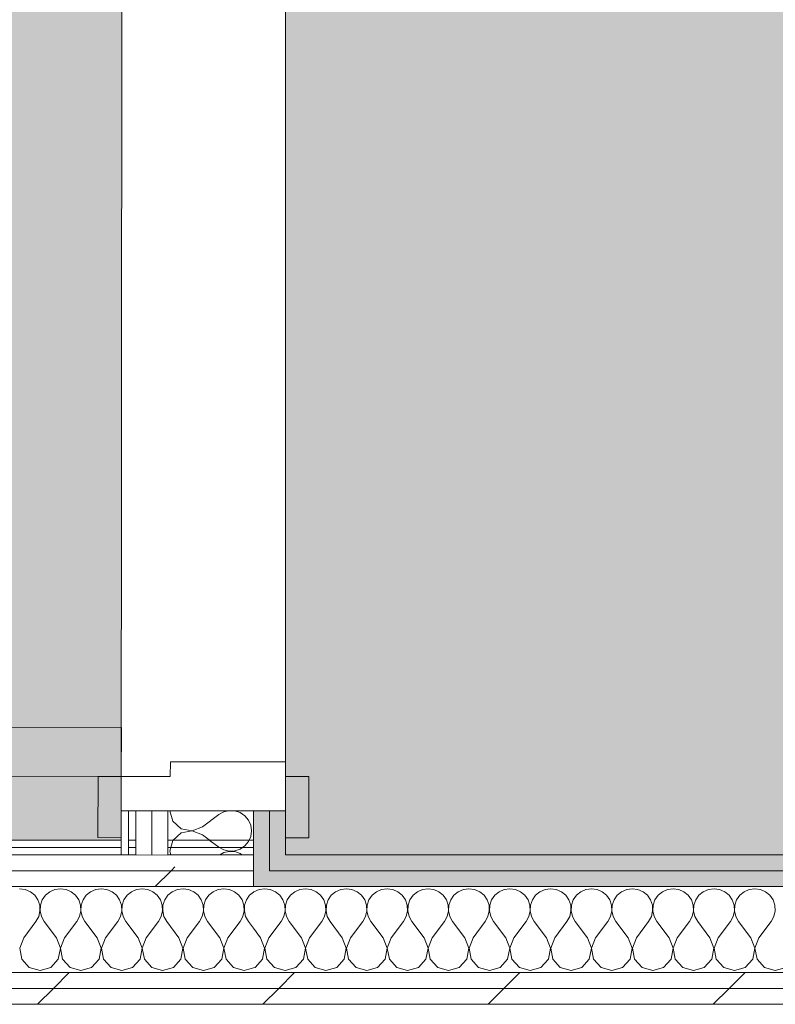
# Model space of a CAD drawing. Header units: millimetres. Extents: x -30280 to 19093, y -19284 to 4746.
# Tile 173 of 256: x -4033 to -3417, y -17072 to -16269. Entities that reach past the tile are written whole.
import ezdxf

# ---------------------------------------------------------------- set-up
doc = ezdxf.new("R2010")
doc.units = ezdxf.units.MM
doc.header["$MEASUREMENT"] = 0
doc.linetypes.add('Wipeout_Contour', pattern=[1000, 0, -1000])
for name, color, linetype in [('Nuevo_07_CR_Cel Ras pladur', 7, 'Continuous'), ('Nuevo_07_CR_Cel Ras vinilic', 7, 'Continuous'), ('Nuevo_08_E_Envans secs', 7, 'Continuous'), ('Nuevo_Puertas Archicad', 7, 'Continuous')]:
    doc.layers.add(name, color=color, linetype=linetype)
for name, color, linetype, lineweight, true_color in [('Nuevo_07_CR_Cel Ras pladur_Pluma_Nº__102', 7, 'Continuous', 5, 0xcccccc), ('Nuevo_07_CR_Cel Ras vinilic_Pluma_Nº__102', 7, 'Continuous', 5, 0xcccccc), ('Nuevo_07_CR_Cel Ras vinilic_Pluma_Nº__79', 7, 'Continuous', 5, 0xaaffd5), ('Nuevo_08_E_Envans secs_Pluma_Nº__102', 7, 'Continuous', 5, 0xcccccc), ('Nuevo_08_E_Envans secs_Pluma_Nº__171', 171, 'Continuous', 13, 0xaaaaff), ('Nuevo_08_E_Envans secs_Pluma_Nº__177', 7, 'Continuous', 15, 0xf7e046), ('Nuevo_08_E_Envans secs_Pluma_Nº__79', 7, 'Continuous', 5, 0xaaffd5), ('Nuevo_Puertas Archicad_Pluma_Nº__3', 7, 'Continuous', 5, 0xa4a4a4)]:
    doc.layers.add(name, color=color, linetype=linetype, lineweight=lineweight, true_color=true_color)
doc.layers.add('Nuevo_08_E_Envans secs_Pluma_Nº__1', color=7, linetype='Continuous', lineweight=5)
doc.layers.add('Nuevo_Puertas Archicad_Pluma_Nº__1', color=7, linetype='Continuous', lineweight=5)
pattern_1 = [(45, (0, 0), (-183.8478, 183.8478), [195, -65]), (45, (7e-14, 183.85), (-183.8478, 183.8478), [195, -65])]

# ---------------------------------------------------------------- blocks, each defined once
blk = doc.blocks.new('Forjado_6_1', base_point=(-13089.3, -16963.7))
at = {"layer": 'Nuevo_07_CR_Cel Ras pladur_Pluma_Nº__102', "linetype": 'Continuous', "lineweight": 0, "true_color": 0x333333}
h = blk.add_hatch(color=250, dxfattribs=at)
h.paths.add_polyline_path([(-13089.3, -16963.7), (-12936.6, -16963.7), (-12936.6, -16660.98), (-12309.19, -16660.98), (-12309.19, -16937.98), (-7420.89, -16937.98), (-7420.89, -16580.98), (-6964.89, -16580.98), (-6964.89, -16937.98), (-3950.4, -16937.98), (-3949.3, -15453.52), (-13089.3, -15430.87)])
h.paths.add_polyline_path([(-12719.58, -15874.06), (-4319.58, -15874.06), (-4319.58, -16474.06), (-12719.58, -16474.06)], flags=0)
at = {"layer": 'Nuevo_07_CR_Cel Ras pladur_Pluma_Nº__102', "color": 254, "linetype": 'Continuous', "lineweight": 5, "true_color": 0xcccccc, "flags": 128}
blk.add_lwpolyline([(-13089.3, -16963.7), (-12936.6, -16963.7), (-12936.6, -16660.98), (-12309.19, -16660.98), (-12309.19, -16937.98), (-7420.89, -16937.98), (-7420.89, -16580.98), (-6964.89, -16580.98), (-6964.89, -16937.98), (-3950.4, -16937.98), (-3949.3, -15453.52), (-13089.3, -15430.87)], close=True, dxfattribs=at)
blk = doc.blocks.new('*X443')
at = {"layer": 'Nuevo_08_E_Envans secs_Pluma_Nº__102', "color": 254, "linetype": 'Continuous', "lineweight": 5, "true_color": 0xcccccc}
for p, q in [((-4028.78, -16978.28), (-4033.33, -16977.64)), ((-4024.57, -16980.13), (-4028.78, -16978.28)), ((-4021.03, -16983.07), (-4024.57, -16980.13)), ((-4008.76, -16980.13), (-4012.3, -16983.07)), ((-4004.55, -16978.28), (-4008.76, -16980.13)), ((-4000, -16977.64), (-4004.55, -16978.28)), ((-3995.45, -16978.28), (-4000, -16977.64)), ((-3991.24, -16980.13), (-3995.45, -16978.28)), ((-3987.7, -16983.07), (-3991.24, -16980.13)), ((-3975.43, -16980.13), (-3978.97, -16983.07)), ((-3971.22, -16978.28), (-3975.43, -16980.13)), ((-3966.67, -16977.64), (-3971.22, -16978.28)), ((-3962.11, -16978.28), (-3966.67, -16977.64)), ((-3957.9, -16980.13), (-3962.11, -16978.28)), ((-3954.36, -16983.07), (-3957.9, -16980.13)), ((-3942.1, -16980.13), (-3945.64, -16983.07)), ((-3937.89, -16978.28), (-3942.1, -16980.13)), ((-3933.33, -16977.64), (-3937.89, -16978.28)), ((-3928.78, -16978.28), (-3933.33, -16977.64)), ((-3924.57, -16980.13), (-3928.78, -16978.28)), ((-3921.03, -16983.07), (-3924.57, -16980.13)), ((-3908.76, -16980.13), (-3912.3, -16983.07)), ((-3904.55, -16978.28), (-3908.76, -16980.13)), ((-3900, -16977.64), (-3904.55, -16978.28)), ((-3895.45, -16978.28), (-3900, -16977.64)), ((-3891.24, -16980.13), (-3895.45, -16978.28)), ((-3887.7, -16983.07), (-3891.24, -16980.13)), ((-3875.43, -16980.13), (-3878.97, -16983.07)), ((-3871.22, -16978.28), (-3875.43, -16980.13)), ((-3866.67, -16977.64), (-3871.22, -16978.28)), ((-3862.11, -16978.28), (-3866.67, -16977.64)), ((-3857.9, -16980.13), (-3862.11, -16978.28)), ((-3854.36, -16983.07), (-3857.9, -16980.13)), ((-3842.41, -16980.39), (-3845.64, -16983.07)), ((-4018.43, -16986.86), (-4021.03, -16983.07)), ((-4016.96, -16991.21), (-4018.43, -16986.86)), ((-4014.91, -16986.86), (-4016.38, -16991.21)), ((-4012.3, -16983.07), (-4014.91, -16986.86)), ((-3985.09, -16986.86), (-3987.7, -16983.07)), ((-3983.62, -16991.21), (-3985.09, -16986.86)), ((-3981.57, -16986.86), (-3983.04, -16991.21)), ((-3978.97, -16983.07), (-3981.57, -16986.86)), ((-3951.76, -16986.86), (-3954.36, -16983.07)), ((-3950.29, -16991.21), (-3951.76, -16986.86)), ((-3948.24, -16986.86), (-3949.71, -16991.21)), ((-3945.64, -16983.07), (-3948.24, -16986.86)), ((-3918.43, -16986.86), (-3921.03, -16983.07)), ((-3916.96, -16991.21), (-3918.43, -16986.86)), ((-3914.91, -16986.86), (-3916.38, -16991.21)), ((-3912.3, -16983.07), (-3914.91, -16986.86)), ((-3885.09, -16986.86), (-3887.7, -16983.07)), ((-3883.62, -16991.21), (-3885.09, -16986.86)), ((-3881.57, -16986.86), (-3883.04, -16991.21)), ((-3878.97, -16983.07), (-3881.57, -16986.86)), ((-3851.76, -16986.86), (-3854.36, -16983.07)), ((-3850.29, -16991.21), (-3851.76, -16986.86)), ((-3848.24, -16986.86), (-3849.71, -16991.21)), ((-3845.64, -16983.07), (-3848.24, -16986.86)), ((-4017.77, -17000.28), (-4016.73, -16995.81)), ((-4016.73, -16995.81), (-4016.96, -16991.21)), ((-4016.38, -16991.21), (-4016.6, -16995.81)), ((-4016.6, -16995.81), (-4015.56, -17000.28)), ((-3984.44, -17000.28), (-3983.4, -16995.81)), ((-3983.4, -16995.81), (-3983.62, -16991.21)), ((-3983.04, -16991.21), (-3983.27, -16995.81)), ((-3983.27, -16995.81), (-3982.23, -17000.28)), ((-3951.11, -17000.28), (-3950.07, -16995.81)), ((-3950.07, -16995.81), (-3950.29, -16991.21)), ((-3949.71, -16991.21), (-3949.93, -16995.81)), ((-3949.93, -16995.81), (-3948.89, -17000.28)), ((-3917.77, -17000.28), (-3916.73, -16995.81)), ((-3916.73, -16995.81), (-3916.96, -16991.21)), ((-3916.38, -16991.21), (-3916.6, -16995.81)), ((-3916.6, -16995.81), (-3915.56, -17000.28)), ((-3884.44, -17000.28), (-3883.4, -16995.81)), ((-3883.4, -16995.81), (-3883.62, -16991.21)), ((-3883.04, -16991.21), (-3883.27, -16995.81)), ((-3883.27, -16995.81), (-3882.23, -17000.28)), ((-3851.11, -17000.28), (-3850.07, -16995.81)), ((-3850.07, -16995.81), (-3850.29, -16991.21)), ((-3849.71, -16991.21), (-3849.93, -16995.81)), ((-3849.93, -16995.81), (-3848.89, -17000.28)), ((-4030, -17017.64), (-4020, -17004.31)), ((-4020, -17004.31), (-4017.77, -17000.28)), ((-4015.56, -17000.28), (-4013.33, -17004.31)), ((-4003.33, -17017.64), (-4013.33, -17004.31)), ((-3996.67, -17017.64), (-3986.67, -17004.31)), ((-3986.67, -17004.31), (-3984.44, -17000.28)), ((-3982.23, -17000.28), (-3980, -17004.31)), ((-3970, -17017.64), (-3980, -17004.31)), ((-3963.33, -17017.64), (-3953.33, -17004.31)), ((-3953.33, -17004.31), (-3951.11, -17000.28)), ((-3948.89, -17000.28), (-3946.67, -17004.31)), ((-3936.67, -17017.64), (-3946.67, -17004.31)), ((-3930, -17017.64), (-3920, -17004.31)), ((-3920, -17004.31), (-3917.77, -17000.28)), ((-3915.56, -17000.28), (-3913.33, -17004.31)), ((-3903.33, -17017.64), (-3913.33, -17004.31)), ((-3896.67, -17017.64), (-3886.67, -17004.31)), ((-3886.67, -17004.31), (-3884.44, -17000.28)), ((-3882.23, -17000.28), (-3880, -17004.31)), ((-3870, -17017.64), (-3880, -17004.31)), ((-3863.33, -17017.64), (-3853.33, -17004.31)), ((-3853.33, -17004.31), (-3851.11, -17000.28)), ((-3848.89, -17000.28), (-3846.67, -17004.31)), ((-3842.41, -17009.99), (-3846.67, -17004.31)), ((-4030, -17017.64), (-4033.27, -17026.15)), ((-4000.07, -17026.15), (-4003.33, -17017.64)), ((-3996.67, -17017.64), (-3999.93, -17026.15)), ((-3966.73, -17026.15), (-3970, -17017.64)), ((-3963.33, -17017.64), (-3966.6, -17026.15)), ((-3933.4, -17026.15), (-3936.67, -17017.64)), ((-3930, -17017.64), (-3933.27, -17026.15)), ((-3900.07, -17026.15), (-3903.33, -17017.64)), ((-3896.67, -17017.64), (-3899.93, -17026.15)), ((-3866.73, -17026.15), (-3870, -17017.64)), ((-3863.33, -17017.64), (-3866.6, -17026.15)), ((-4033.27, -17026.15), (-4031.57, -17035.1)), ((-4001.76, -17035.1), (-4000.07, -17026.15)), ((-3999.93, -17026.15), (-3998.24, -17035.1)), ((-3968.43, -17035.1), (-3966.73, -17026.15)), ((-3966.6, -17026.15), (-3964.91, -17035.1)), ((-3935.09, -17035.1), (-3933.4, -17026.15)), ((-3933.27, -17026.15), (-3931.57, -17035.1)), ((-3901.76, -17035.1), (-3900.07, -17026.15)), ((-3899.93, -17026.15), (-3898.24, -17035.1)), ((-3868.43, -17035.1), (-3866.73, -17026.15)), ((-3866.6, -17026.15), (-3864.91, -17035.1)), ((-4031.57, -17035.1), (-4025.43, -17041.82)), ((-4007.9, -17041.82), (-4001.76, -17035.1)), ((-3998.24, -17035.1), (-3992.1, -17041.82)), ((-3974.57, -17041.82), (-3968.43, -17035.1)), ((-3964.91, -17035.1), (-3958.76, -17041.82)), ((-3941.24, -17041.82), (-3935.09, -17035.1)), ((-3931.57, -17035.1), (-3925.43, -17041.82)), ((-3907.9, -17041.82), (-3901.76, -17035.1)), ((-3898.24, -17035.1), (-3892.1, -17041.82)), ((-3874.57, -17041.82), (-3868.43, -17035.1)), ((-3864.91, -17035.1), (-3858.76, -17041.82)), ((-4025.43, -17041.82), (-4016.67, -17044.31)), ((-4016.67, -17044.31), (-4007.9, -17041.82)), ((-3992.1, -17041.82), (-3983.33, -17044.31)), ((-3983.33, -17044.31), (-3974.57, -17041.82)), ((-3958.76, -17041.82), (-3950, -17044.31)), ((-3950, -17044.31), (-3941.24, -17041.82)), ((-3925.43, -17041.82), (-3916.67, -17044.31)), ((-3916.67, -17044.31), (-3907.9, -17041.82)), ((-3892.1, -17041.82), (-3883.33, -17044.31)), ((-3883.33, -17044.31), (-3874.57, -17041.82)), ((-3858.76, -17041.82), (-3850, -17044.31)), ((-3850, -17044.31), (-3842.41, -17042.15))]:
    blk.add_line(p, q, dxfattribs=at)
blk = doc.blocks.new('Muro_63_1', base_point=(-18974.61, -17083.98))
at = {"color": 254, "linetype": 'Wipeout_Contour', "lineweight": 0, "ltscale": 71376.143295}
blk.add_wipeout([(-6964.89, -16943.98), (-3842.41, -16943.98), (-3842.41, -16937.98), (-6964.89, -16937.98)], dxfattribs=at).dxf.layer = 'Nuevo_08_E_Envans secs'
at = {"color": 254, "linetype": 'Wipeout_Contour', "lineweight": 0, "ltscale": 71889.621763}
blk.add_wipeout([(-7017.89, -17071.98), (-3842.41, -17071.98), (-3842.41, -17058.98), (-7017.89, -17058.98)], dxfattribs=at).dxf.layer = 'Nuevo_08_E_Envans secs'
at = {"layer": 'Nuevo_08_E_Envans secs_Pluma_Nº__171', "linetype": 'Continuous', "lineweight": 13, "true_color": 0xaaaaff}
h = blk.add_hatch(dxfattribs=at)
h.set_pattern_fill('Panellat_HPL_0001', color=161, style=0, pattern_type=2)
h.set_pattern_definition(pattern_1)
h.paths.add_polyline_path([(-6964.89, -16943.98), (-3842.41, -16943.98), (-3842.41, -16937.98), (-6964.89, -16937.98)])
at = {"layer": 'Nuevo_08_E_Envans secs_Pluma_Nº__177', "linetype": 'Continuous', "lineweight": 15, "true_color": 0xf7e046}
h = blk.add_hatch(dxfattribs=at)
h.set_pattern_fill('Panellat_HPL_0001', color=53, style=0, pattern_type=2)
h.set_pattern_definition(pattern_1)
h.paths.add_polyline_path([(-7017.89, -17071.98), (-3842.41, -17071.98), (-3842.41, -17058.98), (-7017.89, -17058.98)])
at = {"layer": 'Nuevo_08_E_Envans secs_Pluma_Nº__1', "color": 7, "linetype": 'Continuous', "lineweight": 5}
for p, q in [((-6964.89, -16943.98), (-3842.41, -16943.98)), ((-7017.89, -17071.98), (-3842.41, -17071.98))]:
    blk.add_line(p, q, dxfattribs=at)
at = {"layer": 'Nuevo_08_E_Envans secs_Pluma_Nº__1', "color": 7, "linetype": 'Continuous', "lineweight": 5, "flags": 128}
for points in [[(-3842.41, -16937.98), (-6964.89, -16937.98)], [(-3842.41, -16943.98), (-3842.41, -16937.98)]]:
    blk.add_lwpolyline(points, dxfattribs=at)
at = {"color": 254, "linetype": 'Wipeout_Contour', "lineweight": 0, "ltscale": 71840.211947}
blk.add_wipeout([(-7017.89, -17058.98), (-3842.41, -17058.98), (-3842.41, -17045.98), (-7017.89, -17045.98)], dxfattribs=at).dxf.layer = 'Nuevo_08_E_Envans secs'
at = {"layer": 'Nuevo_08_E_Envans secs_Pluma_Nº__177', "linetype": 'Continuous', "lineweight": 15, "true_color": 0xf7e046}
h = blk.add_hatch(dxfattribs=at)
h.set_pattern_fill('Panellat_HPL_0001', color=53, style=0, pattern_type=2)
h.set_pattern_definition(pattern_1)
h.paths.add_polyline_path([(-7017.89, -17058.98), (-3842.41, -17058.98), (-3842.41, -17045.98), (-7017.89, -17045.98)])
at = {"layer": 'Nuevo_08_E_Envans secs_Pluma_Nº__1', "color": 7, "linetype": 'Continuous', "lineweight": 5}
for p, q in [((-6989.89, -17045.98), (-3842.41, -17045.98)), ((-7017.89, -17058.98), (-3842.41, -17058.98))]:
    blk.add_line(p, q, dxfattribs=at)
at = {"layer": 'Nuevo_08_E_Envans secs', "color": 7, "lineweight": 20}
blk.add_blockref('*X443', (0, 0), dxfattribs=at)
at = {"color": 254, "linetype": 'Wipeout_Contour', "lineweight": 0, "ltscale": 71503.472576}
blk.add_wipeout([(-6989.89, -16975.98), (-3842.41, -16975.98), (-3842.41, -16962.98), (-6989.89, -16962.98)], dxfattribs=at).dxf.layer = 'Nuevo_08_E_Envans secs'
at = {"layer": 'Nuevo_08_E_Envans secs_Pluma_Nº__177', "linetype": 'Continuous', "lineweight": 15, "true_color": 0xf7e046}
h = blk.add_hatch(dxfattribs=at)
h.set_pattern_fill('Panellat_HPL_0001', color=53, style=0, pattern_type=2)
h.set_pattern_definition(pattern_1)
h.paths.add_polyline_path([(-6989.89, -16975.98), (-3842.41, -16975.98), (-3842.41, -16962.98), (-6989.89, -16962.98)])
at = {"layer": 'Nuevo_08_E_Envans secs_Pluma_Nº__1', "color": 7, "linetype": 'Continuous', "lineweight": 5}
blk.add_line((-6989.89, -16975.98), (-3842.41, -16975.98), dxfattribs=at)
at = {"color": 254, "linetype": 'Wipeout_Contour', "lineweight": 0, "ltscale": 71444.175017}
blk.add_wipeout([(-6976.89, -16962.98), (-3842.41, -16962.98), (-3842.41, -16949.98), (-6976.89, -16949.98)], dxfattribs=at).dxf.layer = 'Nuevo_08_E_Envans secs'
at = {"layer": 'Nuevo_08_E_Envans secs_Pluma_Nº__177', "linetype": 'Continuous', "lineweight": 15, "true_color": 0xf7e046}
h = blk.add_hatch(dxfattribs=at)
h.set_pattern_fill('Panellat_HPL_0001', color=53, style=0, pattern_type=2)
h.set_pattern_definition(pattern_1)
h.paths.add_polyline_path([(-6976.89, -16962.98), (-3842.41, -16962.98), (-3842.41, -16949.98), (-6976.89, -16949.98)])
at = {"layer": 'Nuevo_08_E_Envans secs_Pluma_Nº__1', "color": 7, "linetype": 'Continuous', "lineweight": 5}
for p, q in [((-6970.89, -16949.98), (-3842.41, -16949.98)), ((-6976.89, -16962.98), (-3842.41, -16962.98))]:
    blk.add_line(p, q, dxfattribs=at)
at = {"layer": 'Nuevo_08_E_Envans secs_Pluma_Nº__1', "color": 7, "linetype": 'Continuous', "lineweight": 5, "flags": 128}
for points in [[(-3842.41, -16949.98), (-3842.41, -16943.98)], [(-3842.41, -16962.98), (-3842.41, -16949.98)], [(-3842.41, -16975.98), (-3842.41, -16962.98)]]:
    blk.add_lwpolyline(points, dxfattribs=at)
blk = doc.blocks.new('*X524')
at = {"layer": 'Nuevo_08_E_Envans secs_Pluma_Nº__102', "color": 254, "linetype": 'Continuous', "lineweight": 5, "true_color": 0xcccccc}
for p, q in [((-3910.63, -16914.07), (-3908.23, -16922.55)), ((-3866.69, -16914.92), (-3870.72, -16917.14)), ((-3863.18, -16914.11), (-3866.69, -16914.92)), ((-3853.26, -16915.58), (-3857.61, -16914.11)), ((-3849.48, -16918.19), (-3853.26, -16915.58)), ((-3908.23, -16922.55), (-3901.51, -16928.7)), ((-3884.06, -16927.13), (-3870.72, -16917.14)), ((-3846.54, -16921.73), (-3849.48, -16918.19)), ((-3844.69, -16925.94), (-3846.54, -16921.73)), ((-3901.52, -16932.21), (-3908.24, -16938.35)), ((-3892.56, -16930.53), (-3901.52, -16932.21)), ((-3901.51, -16928.7), (-3892.56, -16930.39)), ((-3892.56, -16930.39), (-3884.06, -16927.13)), ((-3884.06, -16933.8), (-3892.56, -16930.53)), ((-3844.7, -16935.05), (-3844.06, -16930.5)), ((-3844.06, -16930.5), (-3844.69, -16925.94)), ((-3908.24, -16938.35), (-3910.74, -16947.11)), ((-3884.06, -16933.8), (-3870.74, -16943.81)), ((-3849.49, -16942.8), (-3846.56, -16939.26)), ((-3846.56, -16939.26), (-3844.7, -16935.05)), ((-3910.74, -16947.11), (-3909.93, -16949.98)), ((-3870.74, -16943.81), (-3866.71, -16946.04)), ((-3866.72, -16948.26), (-3869.83, -16949.98)), ((-3862.24, -16947.22), (-3866.72, -16948.26)), ((-3866.71, -16946.04), (-3862.24, -16947.08)), ((-3862.24, -16947.08), (-3857.64, -16946.86)), ((-3857.64, -16947.44), (-3862.24, -16947.22)), ((-3857.64, -16946.86), (-3853.29, -16945.4)), ((-3853.29, -16948.92), (-3857.64, -16947.44)), ((-3853.29, -16945.4), (-3849.49, -16942.8)), ((-3851.75, -16949.98), (-3853.29, -16948.92))]:
    blk.add_line(p, q, dxfattribs=at)
blk = doc.blocks.new('Puerta 27_8')
at = {"layer": 'Nuevo_Puertas Archicad_Pluma_Nº__1', "color": 7, "linetype": 'Continuous', "lineweight": 5}
for p, q in [((382, 0), (382, 844)), ((422, 844), (422, 0)), ((422, 19), (472, 19)), ((422, 0), (422, 19)), ((472, 19), (472, 0)), ((422, 0), (382, 0)), ((472, 0), (422, 0)), ((450, 0), (422, 0)), ((422, 0), (422, -40)), ((450, -134), (450, 0)), ((450, 0), (450, -6)), ((450, 0), (450, -6)), ((450, 0), (472, 0)), ((450, 0), (472, 0)), ((450, -6), (450, -12)), ((450, -6), (450, -12)), ((450, -12), (450, -25)), ((450, -12), (450, -25)), ((450, -25), (450, -38)), ((450, -25), (450, -38)), ((422, -40), (410, -40)), ((410, -40), (410, -134)), ((450, -38), (450, -108)), ((450, -38), (450, -108)), ((450, -108), (450, -121)), ((450, -108), (450, -121)), ((450, -121), (450, -134)), ((450, -121), (450, -134)), ((410, -134), (450, -134)), ((422, -134), (472, -134)), ((422, -153), (422, -134)), ((450, -134), (472, -134)), ((450, -134), (472, -134)), ((472, -134), (472, -153)), ((472, -153), (422, -153))]:
    blk.add_line(p, q, dxfattribs=at)
at = {"layer": 'Nuevo_Puertas Archicad_Pluma_Nº__3', "color": 253, "linetype": 'Continuous', "lineweight": 5, "true_color": 0xa4a4a4}
blk.add_arc((422, 0), 844, 90, 180, dxfattribs=at)
blk = doc.blocks.new('Muro_75_1', base_point=(-3816.51, -17083.98))
at = {"layer": 'Nuevo_08_E_Envans secs_Pluma_Nº__79', "linetype": 'Continuous', "lineweight": 5, "true_color": 0xaaffd5}
for points in [[(-3842.41, -16949.98), (-3829.41, -16949.98), (-3829.38, -16914.13), (-3842.38, -16914.12)], [(-3829.38, -16914.13), (-3829.41, -16949.98), (-3816.41, -16949.98), (-3816.38, -16914.14)], [(-3829.41, -16949.98), (-3842.41, -16949.98), (-3842.41, -16962.98), (-3829.42, -16962.98)]]:
    blk.add_hatch(color=121, dxfattribs=at).paths.add_polyline_path(points)
at = {"layer": 'Nuevo_08_E_Envans secs_Pluma_Nº__1', "color": 7, "linetype": 'Continuous', "lineweight": 5}
for p, q in [((-3842.38, -16914.12), (-3842.41, -16949.98)), ((-3842.38, -16914.12), (-3829.38, -16914.13)), ((-3829.38, -16914.13), (-3829.41, -16949.98)), ((-3829.38, -16914.13), (-3816.38, -16914.14)), ((-3816.38, -16914.14), (-3816.4, -16936.14)), ((-3829.42, -16962.98), (-3829.41, -16949.98))]:
    blk.add_line(p, q, dxfattribs=at)
at = {"layer": 'Nuevo_08_E_Envans secs_Pluma_Nº__1', "color": 7, "linetype": 'Continuous', "lineweight": 5, "flags": 128}
blk.add_lwpolyline([(-3816.41, -16949.98), (-3816.38, -16914.14)], dxfattribs=at)
at = {"color": 254, "linetype": 'Wipeout_Contour', "lineweight": 0, "ltscale": 69544.224484}
blk.add_wipeout([(-3950.41, -16949.98), (-3944.41, -16949.98), (-3944.38, -16914.05), (-3950.38, -16914.04)], dxfattribs=at).dxf.layer = 'Nuevo_08_E_Envans secs'
at = {"color": 254, "linetype": 'Wipeout_Contour', "lineweight": 0, "ltscale": 69530.199958}
blk.add_wipeout([(-3938.41, -16949.98), (-3925.41, -16949.98), (-3925.38, -16914.06), (-3938.38, -16914.05)], dxfattribs=at).dxf.layer = 'Nuevo_08_E_Envans secs'
at = {"layer": 'Nuevo_08_E_Envans secs_Pluma_Nº__171', "linetype": 'Continuous', "lineweight": 13, "true_color": 0xaaaaff}
h = blk.add_hatch(dxfattribs=at)
h.set_pattern_fill('Panellat_HPL_0001', color=161, style=0, pattern_type=2)
h.set_pattern_definition(pattern_1)
h.paths.add_polyline_path([(-3950.41, -16949.98), (-3944.41, -16949.98), (-3944.38, -16914.05), (-3950.38, -16914.04)])
at = {"layer": 'Nuevo_08_E_Envans secs_Pluma_Nº__177', "linetype": 'Continuous', "lineweight": 15, "true_color": 0xf7e046}
h = blk.add_hatch(dxfattribs=at)
h.set_pattern_fill('Panellat_HPL_0001', color=53, style=0, pattern_type=2)
h.set_pattern_definition(pattern_1)
h.paths.add_polyline_path([(-3938.41, -16949.98), (-3925.41, -16949.98), (-3925.38, -16914.06), (-3938.38, -16914.05)])
at = {"layer": 'Nuevo_08_E_Envans secs_Pluma_Nº__1', "color": 7, "linetype": 'Continuous', "lineweight": 5}
for p, q in [((-3950.38, -16914.04), (-3950.4, -16936.04)), ((-3950.38, -16914.04), (-3944.38, -16914.05)), ((-3944.38, -16914.05), (-3944.41, -16949.98)), ((-3944.38, -16914.05), (-3938.38, -16914.05)), ((-3938.38, -16914.05), (-3938.41, -16949.98))]:
    blk.add_line(p, q, dxfattribs=at)
at = {"layer": 'Nuevo_08_E_Envans secs_Pluma_Nº__1', "color": 7, "linetype": 'Continuous', "lineweight": 5, "flags": 128}
for points in [[(-3950.38, -16914.04), (-3950.41, -16949.98)], [(-3950.41, -16949.98), (-3944.41, -16949.98)]]:
    blk.add_lwpolyline(points, dxfattribs=at)
at = {"color": 254, "linetype": 'Wipeout_Contour', "lineweight": 0, "ltscale": 69518.474868}
blk.add_wipeout([(-3925.41, -16949.98), (-3912.41, -16949.98), (-3912.38, -16914.07), (-3925.38, -16914.06)], dxfattribs=at).dxf.layer = 'Nuevo_08_E_Envans secs'
at = {"layer": 'Nuevo_08_E_Envans secs_Pluma_Nº__177', "linetype": 'Continuous', "lineweight": 15, "true_color": 0xf7e046}
h = blk.add_hatch(dxfattribs=at)
h.set_pattern_fill('Panellat_HPL_0001', color=53, style=0, pattern_type=2)
h.set_pattern_definition(pattern_1)
h.paths.add_polyline_path([(-3925.41, -16949.98), (-3912.41, -16949.98), (-3912.38, -16914.07), (-3925.38, -16914.06)])
at = {"layer": 'Nuevo_08_E_Envans secs_Pluma_Nº__1', "color": 7, "linetype": 'Continuous', "lineweight": 5}
for p, q in [((-3938.38, -16914.05), (-3925.38, -16914.06)), ((-3925.38, -16914.06), (-3925.41, -16949.98)), ((-3925.38, -16914.06), (-3912.38, -16914.07)), ((-3912.38, -16914.07), (-3912.41, -16949.98)), ((-3912.38, -16914.07), (-3842.38, -16914.12))]:
    blk.add_line(p, q, dxfattribs=at)
at = {"layer": 'Nuevo_08_E_Envans secs', "color": 7, "lineweight": 20}
blk.add_blockref('*X524', (0, 0), dxfattribs=at)
at = {"layer": 'Nuevo_Puertas Archicad', "color": 253, "linetype": 'Continuous', "lineweight": 5, "true_color": 0xa4a4a6, "xscale": -1, "zscale": 1000, "rotation": 89.95765571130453}
blk.add_blockref('Puerta 27_8', (-3950.05, -16464.04), dxfattribs=at)
blk = doc.blocks.new('*X766')
at = {"layer": 'Nuevo_08_E_Envans secs_Pluma_Nº__102', "color": 254, "linetype": 'Continuous', "lineweight": 5, "true_color": 0xcccccc}
for p, q in [((-3842.1, -16980.13), (-3842.41, -16980.39)), ((-3837.89, -16978.28), (-3842.1, -16980.13)), ((-3833.33, -16977.64), (-3837.89, -16978.28)), ((-3828.78, -16978.28), (-3833.33, -16977.64)), ((-3824.57, -16980.13), (-3828.78, -16978.28)), ((-3821.03, -16983.07), (-3824.57, -16980.13)), ((-3808.76, -16980.13), (-3812.3, -16983.07)), ((-3804.55, -16978.28), (-3808.76, -16980.13)), ((-3800, -16977.64), (-3804.55, -16978.28)), ((-3795.45, -16978.28), (-3800, -16977.64)), ((-3791.24, -16980.13), (-3795.45, -16978.28)), ((-3787.7, -16983.07), (-3791.24, -16980.13)), ((-3775.43, -16980.13), (-3778.97, -16983.07)), ((-3771.22, -16978.28), (-3775.43, -16980.13)), ((-3766.67, -16977.64), (-3771.22, -16978.28)), ((-3762.11, -16978.28), (-3766.67, -16977.64)), ((-3757.9, -16980.13), (-3762.11, -16978.28)), ((-3754.36, -16983.07), (-3757.9, -16980.13)), ((-3742.1, -16980.13), (-3745.64, -16983.07)), ((-3737.89, -16978.28), (-3742.1, -16980.13)), ((-3733.33, -16977.64), (-3737.89, -16978.28)), ((-3728.78, -16978.28), (-3733.33, -16977.64)), ((-3724.57, -16980.13), (-3728.78, -16978.28)), ((-3721.03, -16983.07), (-3724.57, -16980.13)), ((-3708.76, -16980.13), (-3712.3, -16983.07)), ((-3704.55, -16978.28), (-3708.76, -16980.13)), ((-3700, -16977.64), (-3704.55, -16978.28)), ((-3695.45, -16978.28), (-3700, -16977.64)), ((-3691.24, -16980.13), (-3695.45, -16978.28)), ((-3687.7, -16983.07), (-3691.24, -16980.13)), ((-3675.43, -16980.13), (-3678.97, -16983.07)), ((-3671.22, -16978.28), (-3675.43, -16980.13)), ((-3666.67, -16977.64), (-3671.22, -16978.28)), ((-3662.11, -16978.28), (-3666.67, -16977.64)), ((-3657.9, -16980.13), (-3662.11, -16978.28)), ((-3654.36, -16983.07), (-3657.9, -16980.13)), ((-3642.1, -16980.13), (-3645.64, -16983.07)), ((-3637.89, -16978.28), (-3642.1, -16980.13)), ((-3633.33, -16977.64), (-3637.89, -16978.28)), ((-3628.78, -16978.28), (-3633.33, -16977.64)), ((-3624.57, -16980.13), (-3628.78, -16978.28)), ((-3621.03, -16983.07), (-3624.57, -16980.13)), ((-3608.76, -16980.13), (-3612.3, -16983.07)), ((-3604.55, -16978.28), (-3608.76, -16980.13)), ((-3600, -16977.64), (-3604.55, -16978.28)), ((-3595.45, -16978.28), (-3600, -16977.64)), ((-3591.24, -16980.13), (-3595.45, -16978.28)), ((-3587.7, -16983.07), (-3591.24, -16980.13)), ((-3575.43, -16980.13), (-3578.97, -16983.07)), ((-3571.22, -16978.28), (-3575.43, -16980.13)), ((-3566.67, -16977.64), (-3571.22, -16978.28)), ((-3562.11, -16978.28), (-3566.67, -16977.64)), ((-3557.9, -16980.13), (-3562.11, -16978.28)), ((-3554.36, -16983.07), (-3557.9, -16980.13)), ((-3542.1, -16980.13), (-3545.64, -16983.07)), ((-3537.89, -16978.28), (-3542.1, -16980.13)), ((-3533.33, -16977.64), (-3537.89, -16978.28)), ((-3528.78, -16978.28), (-3533.33, -16977.64)), ((-3524.57, -16980.13), (-3528.78, -16978.28)), ((-3521.03, -16983.07), (-3524.57, -16980.13)), ((-3508.76, -16980.13), (-3512.3, -16983.07)), ((-3504.55, -16978.28), (-3508.76, -16980.13)), ((-3500, -16977.64), (-3504.55, -16978.28)), ((-3495.45, -16978.28), (-3500, -16977.64)), ((-3491.24, -16980.13), (-3495.45, -16978.28)), ((-3487.7, -16983.07), (-3491.24, -16980.13)), ((-3475.43, -16980.13), (-3478.97, -16983.07)), ((-3471.22, -16978.28), (-3475.43, -16980.13)), ((-3466.67, -16977.64), (-3471.22, -16978.28)), ((-3462.11, -16978.28), (-3466.67, -16977.64)), ((-3457.9, -16980.13), (-3462.11, -16978.28)), ((-3454.36, -16983.07), (-3457.9, -16980.13)), ((-3442.1, -16980.13), (-3445.64, -16983.07)), ((-3437.89, -16978.28), (-3442.1, -16980.13)), ((-3433.33, -16977.64), (-3437.89, -16978.28)), ((-3428.78, -16978.28), (-3433.33, -16977.64)), ((-3424.57, -16980.13), (-3428.78, -16978.28)), ((-3421.03, -16983.07), (-3424.57, -16980.13)), ((-3818.43, -16986.86), (-3821.03, -16983.07)), ((-3816.96, -16991.21), (-3818.43, -16986.86)), ((-3814.91, -16986.86), (-3816.38, -16991.21)), ((-3812.3, -16983.07), (-3814.91, -16986.86)), ((-3785.09, -16986.86), (-3787.7, -16983.07)), ((-3783.62, -16991.21), (-3785.09, -16986.86)), ((-3781.57, -16986.86), (-3783.04, -16991.21)), ((-3778.97, -16983.07), (-3781.57, -16986.86)), ((-3751.76, -16986.86), (-3754.36, -16983.07)), ((-3750.29, -16991.21), (-3751.76, -16986.86)), ((-3748.24, -16986.86), (-3749.71, -16991.21)), ((-3745.64, -16983.07), (-3748.24, -16986.86)), ((-3718.43, -16986.86), (-3721.03, -16983.07)), ((-3716.96, -16991.21), (-3718.43, -16986.86)), ((-3714.91, -16986.86), (-3716.38, -16991.21)), ((-3712.3, -16983.07), (-3714.91, -16986.86)), ((-3685.09, -16986.86), (-3687.7, -16983.07)), ((-3683.62, -16991.21), (-3685.09, -16986.86)), ((-3681.57, -16986.86), (-3683.04, -16991.21)), ((-3678.97, -16983.07), (-3681.57, -16986.86)), ((-3651.76, -16986.86), (-3654.36, -16983.07)), ((-3650.29, -16991.21), (-3651.76, -16986.86)), ((-3648.24, -16986.86), (-3649.71, -16991.21)), ((-3645.64, -16983.07), (-3648.24, -16986.86)), ((-3618.43, -16986.86), (-3621.03, -16983.07)), ((-3616.96, -16991.21), (-3618.43, -16986.86)), ((-3614.91, -16986.86), (-3616.38, -16991.21)), ((-3612.3, -16983.07), (-3614.91, -16986.86)), ((-3585.09, -16986.86), (-3587.7, -16983.07)), ((-3583.62, -16991.21), (-3585.09, -16986.86)), ((-3581.57, -16986.86), (-3583.04, -16991.21)), ((-3578.97, -16983.07), (-3581.57, -16986.86)), ((-3551.76, -16986.86), (-3554.36, -16983.07)), ((-3550.29, -16991.21), (-3551.76, -16986.86)), ((-3548.24, -16986.86), (-3549.71, -16991.21)), ((-3545.64, -16983.07), (-3548.24, -16986.86)), ((-3518.43, -16986.86), (-3521.03, -16983.07)), ((-3516.96, -16991.21), (-3518.43, -16986.86)), ((-3514.91, -16986.86), (-3516.38, -16991.21)), ((-3512.3, -16983.07), (-3514.91, -16986.86)), ((-3485.09, -16986.86), (-3487.7, -16983.07)), ((-3483.62, -16991.21), (-3485.09, -16986.86)), ((-3481.57, -16986.86), (-3483.04, -16991.21)), ((-3478.97, -16983.07), (-3481.57, -16986.86)), ((-3451.76, -16986.86), (-3454.36, -16983.07)), ((-3450.29, -16991.21), (-3451.76, -16986.86)), ((-3448.24, -16986.86), (-3449.71, -16991.21)), ((-3445.64, -16983.07), (-3448.24, -16986.86)), ((-3418.43, -16986.86), (-3421.03, -16983.07)), ((-3416.96, -16991.21), (-3418.43, -16986.86)), ((-3817.77, -17000.28), (-3816.73, -16995.81)), ((-3816.73, -16995.81), (-3816.96, -16991.21)), ((-3816.38, -16991.21), (-3816.6, -16995.81)), ((-3816.6, -16995.81), (-3815.56, -17000.28)), ((-3784.44, -17000.28), (-3783.4, -16995.81)), ((-3783.4, -16995.81), (-3783.62, -16991.21)), ((-3783.04, -16991.21), (-3783.27, -16995.81)), ((-3783.27, -16995.81), (-3782.23, -17000.28)), ((-3751.11, -17000.28), (-3750.07, -16995.81)), ((-3750.07, -16995.81), (-3750.29, -16991.21)), ((-3749.71, -16991.21), (-3749.93, -16995.81)), ((-3749.93, -16995.81), (-3748.89, -17000.28)), ((-3717.77, -17000.28), (-3716.73, -16995.81)), ((-3716.73, -16995.81), (-3716.96, -16991.21)), ((-3716.38, -16991.21), (-3716.6, -16995.81)), ((-3716.6, -16995.81), (-3715.56, -17000.28)), ((-3684.44, -17000.28), (-3683.4, -16995.81)), ((-3683.4, -16995.81), (-3683.62, -16991.21)), ((-3683.04, -16991.21), (-3683.27, -16995.81)), ((-3683.27, -16995.81), (-3682.23, -17000.28)), ((-3651.11, -17000.28), (-3650.07, -16995.81)), ((-3650.07, -16995.81), (-3650.29, -16991.21)), ((-3649.71, -16991.21), (-3649.93, -16995.81)), ((-3649.93, -16995.81), (-3648.89, -17000.28)), ((-3617.77, -17000.28), (-3616.73, -16995.81)), ((-3616.73, -16995.81), (-3616.96, -16991.21)), ((-3616.38, -16991.21), (-3616.6, -16995.81)), ((-3616.6, -16995.81), (-3615.56, -17000.28)), ((-3584.44, -17000.28), (-3583.4, -16995.81)), ((-3583.4, -16995.81), (-3583.62, -16991.21)), ((-3583.04, -16991.21), (-3583.27, -16995.81)), ((-3583.27, -16995.81), (-3582.23, -17000.28)), ((-3551.11, -17000.28), (-3550.07, -16995.81)), ((-3550.07, -16995.81), (-3550.29, -16991.21)), ((-3549.71, -16991.21), (-3549.93, -16995.81)), ((-3549.93, -16995.81), (-3548.89, -17000.28)), ((-3517.77, -17000.28), (-3516.73, -16995.81)), ((-3516.73, -16995.81), (-3516.96, -16991.21)), ((-3516.38, -16991.21), (-3516.6, -16995.81)), ((-3516.6, -16995.81), (-3515.56, -17000.28)), ((-3484.44, -17000.28), (-3483.4, -16995.81)), ((-3483.4, -16995.81), (-3483.62, -16991.21)), ((-3483.04, -16991.21), (-3483.27, -16995.81)), ((-3483.27, -16995.81), (-3482.23, -17000.28)), ((-3451.11, -17000.28), (-3450.07, -16995.81)), ((-3450.07, -16995.81), (-3450.29, -16991.21)), ((-3449.71, -16991.21), (-3449.93, -16995.81)), ((-3449.93, -16995.81), (-3448.89, -17000.28)), ((-3417.77, -17000.28), (-3416.73, -16995.81)), ((-3416.73, -16995.81), (-3416.96, -16991.21)), ((-3830, -17017.64), (-3820, -17004.31)), ((-3820, -17004.31), (-3817.77, -17000.28)), ((-3815.56, -17000.28), (-3813.33, -17004.31)), ((-3803.33, -17017.64), (-3813.33, -17004.31)), ((-3796.67, -17017.64), (-3786.67, -17004.31)), ((-3786.67, -17004.31), (-3784.44, -17000.28)), ((-3782.23, -17000.28), (-3780, -17004.31)), ((-3770, -17017.64), (-3780, -17004.31)), ((-3763.33, -17017.64), (-3753.33, -17004.31)), ((-3753.33, -17004.31), (-3751.11, -17000.28)), ((-3748.89, -17000.28), (-3746.67, -17004.31)), ((-3736.67, -17017.64), (-3746.67, -17004.31)), ((-3730, -17017.64), (-3720, -17004.31)), ((-3720, -17004.31), (-3717.77, -17000.28)), ((-3715.56, -17000.28), (-3713.33, -17004.31)), ((-3703.33, -17017.64), (-3713.33, -17004.31)), ((-3696.67, -17017.64), (-3686.67, -17004.31)), ((-3686.67, -17004.31), (-3684.44, -17000.28)), ((-3682.23, -17000.28), (-3680, -17004.31)), ((-3670, -17017.64), (-3680, -17004.31)), ((-3663.33, -17017.64), (-3653.33, -17004.31)), ((-3653.33, -17004.31), (-3651.11, -17000.28)), ((-3648.89, -17000.28), (-3646.67, -17004.31)), ((-3636.67, -17017.64), (-3646.67, -17004.31)), ((-3630, -17017.64), (-3620, -17004.31)), ((-3620, -17004.31), (-3617.77, -17000.28)), ((-3615.56, -17000.28), (-3613.33, -17004.31)), ((-3603.33, -17017.64), (-3613.33, -17004.31)), ((-3596.67, -17017.64), (-3586.67, -17004.31)), ((-3586.67, -17004.31), (-3584.44, -17000.28)), ((-3582.23, -17000.28), (-3580, -17004.31)), ((-3570, -17017.64), (-3580, -17004.31)), ((-3563.33, -17017.64), (-3553.33, -17004.31)), ((-3553.33, -17004.31), (-3551.11, -17000.28)), ((-3548.89, -17000.28), (-3546.67, -17004.31)), ((-3536.67, -17017.64), (-3546.67, -17004.31)), ((-3530, -17017.64), (-3520, -17004.31)), ((-3520, -17004.31), (-3517.77, -17000.28)), ((-3515.56, -17000.28), (-3513.33, -17004.31)), ((-3503.33, -17017.64), (-3513.33, -17004.31)), ((-3496.67, -17017.64), (-3486.67, -17004.31)), ((-3486.67, -17004.31), (-3484.44, -17000.28)), ((-3482.23, -17000.28), (-3480, -17004.31)), ((-3470, -17017.64), (-3480, -17004.31)), ((-3463.33, -17017.64), (-3453.33, -17004.31)), ((-3453.33, -17004.31), (-3451.11, -17000.28)), ((-3448.89, -17000.28), (-3446.67, -17004.31)), ((-3436.67, -17017.64), (-3446.67, -17004.31)), ((-3430, -17017.64), (-3420, -17004.31)), ((-3420, -17004.31), (-3417.77, -17000.28)), ((-3836.67, -17017.64), (-3842.41, -17009.99)), ((-3833.4, -17026.15), (-3836.67, -17017.64)), ((-3830, -17017.64), (-3833.27, -17026.15)), ((-3800.07, -17026.15), (-3803.33, -17017.64)), ((-3796.67, -17017.64), (-3799.93, -17026.15)), ((-3766.73, -17026.15), (-3770, -17017.64)), ((-3763.33, -17017.64), (-3766.6, -17026.15)), ((-3733.4, -17026.15), (-3736.67, -17017.64)), ((-3730, -17017.64), (-3733.27, -17026.15)), ((-3700.07, -17026.15), (-3703.33, -17017.64)), ((-3696.67, -17017.64), (-3699.93, -17026.15)), ((-3666.73, -17026.15), (-3670, -17017.64)), ((-3663.33, -17017.64), (-3666.6, -17026.15)), ((-3633.4, -17026.15), (-3636.67, -17017.64)), ((-3630, -17017.64), (-3633.27, -17026.15)), ((-3600.07, -17026.15), (-3603.33, -17017.64)), ((-3596.67, -17017.64), (-3599.93, -17026.15)), ((-3566.73, -17026.15), (-3570, -17017.64)), ((-3563.33, -17017.64), (-3566.6, -17026.15)), ((-3533.4, -17026.15), (-3536.67, -17017.64)), ((-3530, -17017.64), (-3533.27, -17026.15)), ((-3500.07, -17026.15), (-3503.33, -17017.64)), ((-3496.67, -17017.64), (-3499.93, -17026.15)), ((-3466.73, -17026.15), (-3470, -17017.64)), ((-3463.33, -17017.64), (-3466.6, -17026.15)), ((-3433.4, -17026.15), (-3436.67, -17017.64)), ((-3430, -17017.64), (-3433.27, -17026.15)), ((-3835.09, -17035.1), (-3833.4, -17026.15)), ((-3833.27, -17026.15), (-3831.57, -17035.1)), ((-3801.76, -17035.1), (-3800.07, -17026.15)), ((-3799.93, -17026.15), (-3798.24, -17035.1)), ((-3768.43, -17035.1), (-3766.73, -17026.15)), ((-3766.6, -17026.15), (-3764.91, -17035.1)), ((-3735.09, -17035.1), (-3733.4, -17026.15)), ((-3733.27, -17026.15), (-3731.57, -17035.1)), ((-3701.76, -17035.1), (-3700.07, -17026.15)), ((-3699.93, -17026.15), (-3698.24, -17035.1)), ((-3668.43, -17035.1), (-3666.73, -17026.15)), ((-3666.6, -17026.15), (-3664.91, -17035.1)), ((-3635.09, -17035.1), (-3633.4, -17026.15)), ((-3633.27, -17026.15), (-3631.57, -17035.1)), ((-3601.76, -17035.1), (-3600.07, -17026.15)), ((-3599.93, -17026.15), (-3598.24, -17035.1)), ((-3568.43, -17035.1), (-3566.73, -17026.15)), ((-3566.6, -17026.15), (-3564.91, -17035.1)), ((-3535.09, -17035.1), (-3533.4, -17026.15)), ((-3533.27, -17026.15), (-3531.57, -17035.1)), ((-3501.76, -17035.1), (-3500.07, -17026.15)), ((-3499.93, -17026.15), (-3498.24, -17035.1)), ((-3468.43, -17035.1), (-3466.73, -17026.15)), ((-3466.6, -17026.15), (-3464.91, -17035.1)), ((-3435.09, -17035.1), (-3433.4, -17026.15)), ((-3433.27, -17026.15), (-3431.57, -17035.1)), ((-3841.24, -17041.82), (-3835.09, -17035.1)), ((-3831.57, -17035.1), (-3825.43, -17041.82)), ((-3807.9, -17041.82), (-3801.76, -17035.1)), ((-3798.24, -17035.1), (-3792.1, -17041.82)), ((-3774.57, -17041.82), (-3768.43, -17035.1)), ((-3764.91, -17035.1), (-3758.76, -17041.82)), ((-3741.24, -17041.82), (-3735.09, -17035.1)), ((-3731.57, -17035.1), (-3725.43, -17041.82)), ((-3707.9, -17041.82), (-3701.76, -17035.1)), ((-3698.24, -17035.1), (-3692.1, -17041.82)), ((-3674.57, -17041.82), (-3668.43, -17035.1)), ((-3664.91, -17035.1), (-3658.76, -17041.82)), ((-3641.24, -17041.82), (-3635.09, -17035.1)), ((-3631.57, -17035.1), (-3625.43, -17041.82)), ((-3607.9, -17041.82), (-3601.76, -17035.1)), ((-3598.24, -17035.1), (-3592.1, -17041.82)), ((-3574.57, -17041.82), (-3568.43, -17035.1)), ((-3564.91, -17035.1), (-3558.76, -17041.82)), ((-3541.24, -17041.82), (-3535.09, -17035.1)), ((-3531.57, -17035.1), (-3525.43, -17041.82)), ((-3507.9, -17041.82), (-3501.76, -17035.1)), ((-3498.24, -17035.1), (-3492.1, -17041.82)), ((-3474.57, -17041.82), (-3468.43, -17035.1)), ((-3464.91, -17035.1), (-3458.76, -17041.82)), ((-3441.24, -17041.82), (-3435.09, -17035.1)), ((-3431.57, -17035.1), (-3425.43, -17041.82)), ((-3842.41, -17042.15), (-3841.24, -17041.82)), ((-3825.43, -17041.82), (-3816.67, -17044.31)), ((-3816.67, -17044.31), (-3807.9, -17041.82)), ((-3792.1, -17041.82), (-3783.33, -17044.31)), ((-3783.33, -17044.31), (-3774.57, -17041.82)), ((-3758.76, -17041.82), (-3750, -17044.31)), ((-3750, -17044.31), (-3741.24, -17041.82)), ((-3725.43, -17041.82), (-3716.67, -17044.31)), ((-3716.67, -17044.31), (-3707.9, -17041.82)), ((-3692.1, -17041.82), (-3683.33, -17044.31)), ((-3683.33, -17044.31), (-3674.57, -17041.82)), ((-3658.76, -17041.82), (-3650, -17044.31)), ((-3650, -17044.31), (-3641.24, -17041.82)), ((-3625.43, -17041.82), (-3616.67, -17044.31)), ((-3616.67, -17044.31), (-3607.9, -17041.82)), ((-3592.1, -17041.82), (-3583.33, -17044.31)), ((-3583.33, -17044.31), (-3574.57, -17041.82)), ((-3558.76, -17041.82), (-3550, -17044.31)), ((-3550, -17044.31), (-3541.24, -17041.82)), ((-3525.43, -17041.82), (-3516.67, -17044.31)), ((-3516.67, -17044.31), (-3507.9, -17041.82)), ((-3492.1, -17041.82), (-3483.33, -17044.31)), ((-3483.33, -17044.31), (-3474.57, -17041.82)), ((-3458.76, -17041.82), (-3450, -17044.31)), ((-3450, -17044.31), (-3441.24, -17041.82)), ((-3425.43, -17041.82), (-3416.67, -17044.31)), ((-3416.67, -17044.31), (-3407.9, -17041.82))]:
    blk.add_line(p, q, dxfattribs=at)
blk = doc.blocks.new('Muro_123_1', base_point=(-3842.41, -17083.98))
at = {"layer": 'Nuevo_08_E_Envans secs_Pluma_Nº__79', "linetype": 'Continuous', "lineweight": 5, "true_color": 0xaaffd5}
for points in [[(-3816.41, -16949.98), (-3829.41, -16949.98), (-3829.42, -16962.98), (-3816.42, -16962.98)], [(-3816.42, -16962.98), (-1743.22, -16962.98), (-1743.22, -16949.98), (-3816.41, -16949.98)], [(-3829.42, -16962.98), (-3842.41, -16962.98), (-3842.41, -16975.98), (-3829.43, -16975.98)], [(-3829.43, -16975.98), (-1743.22, -16975.98), (-1743.22, -16962.98), (-3829.42, -16962.98)]]:
    blk.add_hatch(color=121, dxfattribs=at).paths.add_polyline_path(points)
at = {"layer": 'Nuevo_08_E_Envans secs_Pluma_Nº__1', "color": 7, "linetype": 'Continuous', "lineweight": 5}
for p, q in [((-3829.42, -16962.98), (-3829.41, -16949.98)), ((-3829.42, -16962.98), (-3816.42, -16962.98)), ((-3816.42, -16962.98), (-1743.22, -16962.98)), ((-3842.41, -16975.98), (-3829.43, -16975.98)), ((-3829.43, -16975.98), (-1743.22, -16975.98))]:
    blk.add_line(p, q, dxfattribs=at)
at = {"layer": 'Nuevo_08_E_Envans secs_Pluma_Nº__1', "color": 7, "linetype": 'Continuous', "lineweight": 5, "flags": 128}
for points in [[(-3842.41, -16962.98), (-3842.41, -16949.98)], [(-1743.22, -16949.98), (-3816.41, -16949.98)], [(-3842.41, -16975.98), (-3842.41, -16962.98)]]:
    blk.add_lwpolyline(points, dxfattribs=at)
at = {"color": 254, "linetype": 'Wipeout_Contour', "lineweight": 0, "ltscale": 69293.939169}
blk.add_wipeout([(-3842.41, -17071.98), (-1743.22, -17071.98), (-1743.22, -17058.98), (-3842.41, -17058.98)], dxfattribs=at).dxf.layer = 'Nuevo_08_E_Envans secs'
at = {"layer": 'Nuevo_08_E_Envans secs_Pluma_Nº__177', "linetype": 'Continuous', "lineweight": 15, "true_color": 0xf7e046}
h = blk.add_hatch(dxfattribs=at)
h.set_pattern_fill('Panellat_HPL_0001', color=53, style=0, pattern_type=2)
h.set_pattern_definition(pattern_1)
h.paths.add_polyline_path([(-3842.41, -17071.98), (-1743.22, -17071.98), (-1743.22, -17058.98), (-3842.41, -17058.98)])
at = {"layer": 'Nuevo_08_E_Envans secs_Pluma_Nº__1', "color": 7, "linetype": 'Continuous', "lineweight": 5}
blk.add_line((-3842.41, -17071.98), (-1743.22, -17071.98), dxfattribs=at)
at = {"color": 254, "linetype": 'Wipeout_Contour', "lineweight": 0, "ltscale": 69242.709302}
blk.add_wipeout([(-3842.41, -17058.98), (-1743.22, -17058.98), (-1743.22, -17045.98), (-3842.41, -17045.98)], dxfattribs=at).dxf.layer = 'Nuevo_08_E_Envans secs'
at = {"layer": 'Nuevo_08_E_Envans secs_Pluma_Nº__177', "linetype": 'Continuous', "lineweight": 15, "true_color": 0xf7e046}
h = blk.add_hatch(dxfattribs=at)
h.set_pattern_fill('Panellat_HPL_0001', color=53, style=0, pattern_type=2)
h.set_pattern_definition(pattern_1)
h.paths.add_polyline_path([(-3842.41, -17058.98), (-1743.22, -17058.98), (-1743.22, -17045.98), (-3842.41, -17045.98)])
at = {"layer": 'Nuevo_08_E_Envans secs_Pluma_Nº__1', "color": 7, "linetype": 'Continuous', "lineweight": 5}
for p, q in [((-3842.41, -17045.98), (-1743.22, -17045.98)), ((-3842.41, -17058.98), (-1743.22, -17058.98))]:
    blk.add_line(p, q, dxfattribs=at)
at = {"layer": 'Nuevo_08_E_Envans secs', "color": 7, "lineweight": 20}
blk.add_blockref('*X766', (0, 0), dxfattribs=at)
blk = doc.blocks.new('Forjado_315_1', base_point=(-3816.41, -16949.98))
at = {"layer": 'Nuevo_07_CR_Cel Ras vinilic_Pluma_Nº__79', "linetype": 'Continuous', "lineweight": 0, "true_color": 0x2a3f35}
blk.add_hatch(color=119, dxfattribs=at).paths.add_polyline_path([(-3816.41, -16949.98), (-1689.31, -16949.98), (-1687, -13808.56), (-3816.41, -13808.56)])
at = {"layer": 'Nuevo_07_CR_Cel Ras vinilic_Pluma_Nº__102', "color": 254, "linetype": 'Continuous', "lineweight": 5, "true_color": 0xcccccc, "flags": 128}
blk.add_lwpolyline([(-3816.41, -16949.98), (-1689.31, -16949.98), (-1687, -13808.56), (-3816.41, -13808.56)], close=True, dxfattribs=at)

msp = doc.modelspace()

# ---------------------------------------------------------------- block references
at = {"layer": 'Nuevo_07_CR_Cel Ras pladur', "color": 254, "linetype": 'Continuous', "lineweight": 5, "true_color": 0xcccccc}
msp.add_blockref('Forjado_6_1', (-13089.3, -16963.7), dxfattribs=at)

# ---------------------------------------------------------------- next in the draw order: block references
at = {"layer": 'Nuevo_08_E_Envans secs', "color": 7, "lineweight": 20}
msp.add_blockref('Muro_63_1', (-18974.61, -17083.98), dxfattribs=at)

# ---------------------------------------------------------------- next in the draw order: block references
msp.add_blockref('Muro_75_1', (-3816.51, -17083.98), dxfattribs=at)

# ---------------------------------------------------------------- next in the draw order: block references
msp.add_blockref('Muro_123_1', (-3842.41, -17083.98), dxfattribs=at)

# ---------------------------------------------------------------- next in the draw order: block references
at = {"layer": 'Nuevo_07_CR_Cel Ras vinilic', "color": 254, "linetype": 'Continuous', "lineweight": 5, "true_color": 0xcccccc}
msp.add_blockref('Forjado_315_1', (-3816.41, -16949.98), dxfattribs=at)

doc.saveas('drawing.dxf')
